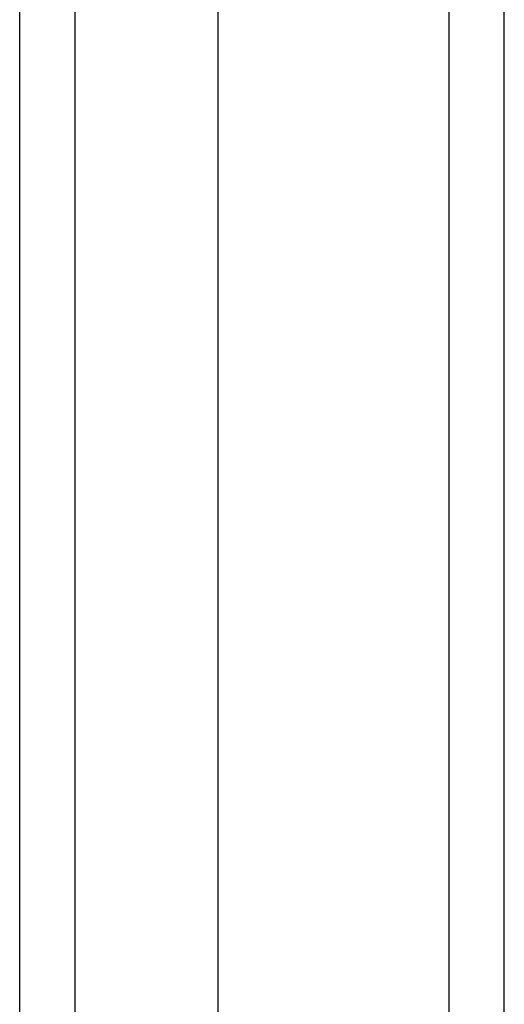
# Model space of a CAD drawing. Header units: inches. Extents: x 25 to 246, y 20 to 159.
# Tile 63 of 113: x 155.225 to 156.092, y 117.499 to 119.258. Entities that reach past the tile are written whole.
import ezdxf

# ---------------------------------------------------------------- set-up
doc = ezdxf.new("R2010")
doc.units = ezdxf.units.IN
doc.header["$MEASUREMENT"] = 0
doc.layers.add('Visible Edges(ANSI)', color=7, linetype='Continuous', lineweight=25)
doc.layers.add('Visible Tangent Edges(ANSI)', color=7, linetype='Continuous', lineweight=25)

msp = doc.modelspace()

# ---------------------------------------------------------------- linework, layer by layer
at = {"layer": 'Visible Edges(ANSI)'}
for p, q in [((156.0916, 61.4452), (156.0916, 121.2472)), ((155.5798, 120.6375), (155.5798, 62.0549)), ((155.2255, 62.2433), (155.2255, 120.4491))]:
    msp.add_line(p, q, dxfattribs=at)
at = {"layer": 'Visible Tangent Edges(ANSI)'}
for p, q in [((155.9926, 121.2472), (155.9926, 61.4452)), ((155.3245, 62.1133), (155.3245, 120.5791))]:
    msp.add_line(p, q, dxfattribs=at)

doc.saveas('drawing.dxf')
